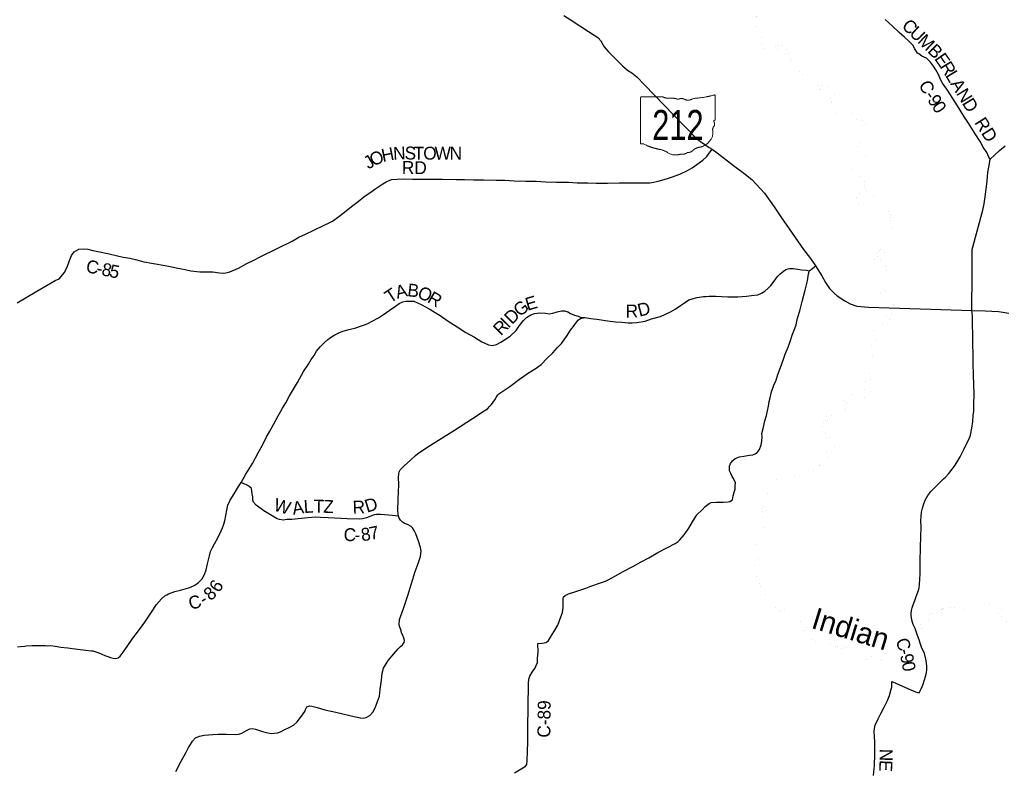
# Model space of a CAD drawing. Header units: feet. Extents: x 2045852 to 2423567, y 671180 to 1091522.
# Tile 90 of 101: x 2279611 to 2302508, y 917205 to 934675. Entities that reach past the tile are written whole.
import ezdxf
from ezdxf.enums import TextEntityAlignment as Align

# ---------------------------------------------------------------- set-up
doc = ezdxf.new("R2010")
doc.units = ezdxf.units.FT
doc.header["$MEASUREMENT"] = 0
doc.linetypes.add('stream', pattern=[1.4, 0.7, -0.1, 0.1, -0.1, 0.1, -0.1, 0.1, -0.1])
for name, color, linetype in [('GM_X_County_Road', 3, 'Continuous'), ('GM_X_County_Road_Text', 3, 'Continuous'), ('GM_X_Major_River', 5, 'stream'), ('GM_X_Major_River_Text', 5, 'Continuous'), ('GM_X_State_Location', 7, 'Continuous'), ('GM_X_State_Route', 1, 'Continuous'), ('GM_X_State_Shield', 7, 'Continuous')]:
    doc.layers.add(name, color=color, linetype=linetype)
doc.styles.add('Style-font30', font='font30.shx')
doc.styles.add('Style-font31', font='font31.shx')

# ---------------------------------------------------------------- blocks, each defined once
blk = doc.blocks.new('M1-H5_3')
at = {"layer": 'GM_X_State_Shield', "color": 7, "linetype": 'Continuous', "lineweight": 13}
blk.add_rational_spline([(889, 90), (889, 366), (889, 642), (889, 642), (889, 643), (893, 663), (868, 660), (668, 605), (457, 588), (381, 580), (315, 549), (240, 521), (173, 560), (112, 595), (47, 566), (7, 549), (-22, 577), (-110, 589), (-199, 583), (-269, 581), (-324, 616), (-324, 616), (-324, 616), (-579, 616), (-834, 616), (-834, 616), (-834, 616), (-854, 614), (-851, 598), (-851, 598), (-851, 598), (-851, 70), (-851, -459), (-851, -459), (-851, -459), (-853, -474), (-835, -477), (-817, -477), (-799, -475), (-764, -473), (-747, -497), (-576, -575), (-384, -610), (-281, -631), (-203, -689), (-95, -759), (39, -728), (85, -714), (134, -717), (195, -718), (237, -683), (257, -669), (280, -677), (334, -668), (367, -632), (435, -561), (548, -554), (886, -443), (829, -154), (821, -106), (863, -70), (888, -16), (859, 37), (840, 63), (876, 72), (892, 76), (889, 90), (889, 90), (889, 90), (889, 90), (889, 90)], [1, 1, 1, 1, 1, 0.602679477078, 1, 0.993510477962, 1, 0.97918266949, 1, 0.861753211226, 1, 0.844914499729, 1, 0.780919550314, 1, 0.992003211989, 1, 0.94119849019, 1, 1, 1, 1, 1, 1, 1, 0.707106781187, 1, 1, 1, 1, 1, 1, 1, 0.729277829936, 1, 0.993307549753, 1, 0.85024490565, 1, 0.989290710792, 1, 0.968903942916, 1, 0.884615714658, 1, 0.975313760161, 1, 0.917850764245, 1, 0.834383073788, 1, 0.938481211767, 1, 0.912928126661, 1, 0.784359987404, 1, 0.905853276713, 1, 0.928432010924, 1, 0.626651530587, 1, 0.776429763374, 1, 1, 1, 1, 1], degree=2, knots=[0, 0, 0, 0.028571, 0.028571, 0.057143, 0.057143, 0.085714, 0.085714, 0.114286, 0.114286, 0.142857, 0.142857, 0.171429, 0.171429, 0.2, 0.2, 0.228571, 0.228571, 0.257143, 0.257143, 0.285714, 0.285714, 0.314286, 0.314286, 0.342857, 0.342857, 0.371429, 0.371429, 0.4, 0.4, 0.428571, 0.428571, 0.457143, 0.457143, 0.485714, 0.485714, 0.514286, 0.514286, 0.542857, 0.542857, 0.571429, 0.571429, 0.6, 0.6, 0.628571, 0.628571, 0.657143, 0.657143, 0.685714, 0.685714, 0.714286, 0.714286, 0.742857, 0.742857, 0.771429, 0.771429, 0.8, 0.8, 0.828571, 0.828571, 0.857143, 0.857143, 0.885714, 0.885714, 0.914286, 0.914286, 0.942857, 0.942857, 0.971429, 0.971429, 1, 1, 1], dxfattribs=at)
at = {"layer": 'GM_X_State_Shield', "color": 7, "linetype": 'Continuous', "lineweight": 13, "style": 'Style-font30', "width": 0.767998}
blk.add_attdef('M1-H5_3_14436', text='', height=696, dxfattribs=at).set_placement((21, -384), align=Align.CENTER)

msp = doc.modelspace()

# ---------------------------------------------------------------- linework, layer by layer
at = {"layer": 'GM_X_County_Road', "flags": 128}
for points in [[(2301760, 929080), (2301763, 929326), (2302012, 930243), (2302041, 930389), (2302065, 930549), (2302088, 930734), (2302106, 930921), (2302129, 931119), (2302162, 931324), (2302176, 931430), (2302146, 931478), (2302100, 931581), (2302020, 931707), (2301948, 931838), (2301832, 932017), (2301672, 932266), (2301566, 932431), (2301416, 932672), (2301310, 932841), (2301172, 933054), (2301074, 933201), (2301027, 933284), (2300981, 933398), (2300913, 933507), (2300861, 933591), (2300791, 933688), (2300699, 933776), (2300594, 933829), (2300520, 933877), (2300492, 933895), (2300428, 933996), (2300378, 934078), (2300280, 934185), (2300184, 934267), (2300066, 934378), (2299907, 934521), (2299735, 934680)], [(2302176, 931430), (2302279, 931520), (2302400, 931632), (2302528, 931742)], [(2293080, 930870), (2293081, 930870), (2293097, 930870), (2293133, 930870), (2293284, 930873), (2293549, 930874), (2293780, 930878), (2294025, 930879), (2294183, 930879), (2294262, 930879), (2294314, 930888), (2294461, 930918), (2294650, 930974), (2294772, 931012), (2294965, 931077), (2295144, 931167), (2295249, 931225), (2295361, 931305), (2295494, 931405), (2295587, 931493), (2295631, 931545), (2295711, 931659)], [(2279552, 928084), (2279725, 928184), (2280013, 928354), (2280250, 928498), (2280439, 928605), (2280529, 928646), (2280578, 928697), (2280643, 928781), (2280718, 928915), (2280770, 929067), (2280813, 929188), (2280876, 929273), (2280986, 929332), (2281088, 929340), (2281193, 929333), (2281311, 929300), (2281464, 929269), (2281689, 929224), (2281887, 929178), (2282018, 929147), (2282169, 929121), (2282337, 929084), (2282496, 929042), (2282560, 929031), (2282632, 929015), (2282819, 928985), (2283070, 928936), (2283287, 928889), (2283457, 928857), (2283590, 928832), (2283732, 928818), (2283800, 928808), (2283945, 928807), (2284102, 928803), (2284260, 928784), (2284345, 928776), (2284407, 928780), (2284501, 928806), (2284696, 928895), (2284895, 928997), (2285074, 929089), (2285187, 929147), (2285611, 929355), (2285949, 929520), (2286102, 929610), (2286255, 929684), (2286454, 929778), (2286679, 929883), (2286820, 929957), (2286882, 929989), (2287035, 930091), (2287164, 930199), (2287327, 930327), (2287486, 930445), (2287613, 930551), (2287691, 930603), (2287776, 930661), (2287867, 930731), (2288052, 930851), (2288136, 930903), (2288207, 930931), (2288261, 930953), (2288387, 930960), (2288546, 930968), (2288745, 930961), (2288934, 930965), (2289140, 930960), (2289265, 930960), (2289434, 930960), (2289761, 930957), (2289954, 930958), (2290167, 930950), (2290406, 930947), (2290689, 930940), (2290892, 930936), (2291113, 930927), (2291380, 930920), (2291619, 930916), (2291842, 930901), (2292093, 930894), (2292372, 930892), (2292575, 930877), (2292826, 930874), (2293014, 930870), (2293028, 930870), (2293080, 930870)], [(2301757, 927910), (2301759, 928755), (2301760, 929015), (2301760, 929080)], [(2292663, 921407), (2292663, 921407), (2292779, 921446), (2292895, 921488), (2293116, 921569), (2293235, 921611), (2293297, 921637), (2293470, 921729), (2293647, 921835), (2293872, 921950), (2294063, 922054), (2294238, 922150), (2294452, 922274), (2294673, 922392), (2294852, 922483), (2294924, 922531), (2294963, 922569), (2295061, 922685), (2295170, 922842), (2295261, 922990), (2295356, 923150), (2295487, 923274), (2295553, 923348), (2295644, 923412), (2295694, 923438), (2295816, 923445), (2295967, 923445), (2296087, 923453), (2296128, 923465), (2296186, 923501), (2296200, 923593), (2296229, 923675), (2296247, 923749), (2296253, 923829), (2296255, 923896), (2296213, 923994), (2296183, 924044), (2296145, 924113), (2296121, 924177), (2296114, 924225), (2296120, 924287), (2296144, 924349), (2296186, 924409), (2296247, 924463), (2296349, 924503), (2296450, 924513), (2296584, 924541), (2296659, 924548), (2296711, 924572), (2296759, 924602), (2296818, 924672), (2296856, 924780), (2296868, 924863), (2296875, 924967), (2296873, 925041), (2296899, 925163), (2296942, 925340), (2296980, 925464), (2297021, 925679), (2297040, 925785), (2297064, 925877), (2297096, 926017), (2297151, 926170), (2297202, 926286), (2297244, 926418), (2297303, 926581), (2297363, 926753), (2297414, 926893), (2297483, 927054), (2297537, 927212), (2297578, 927334), (2297618, 927446), (2297667, 927571), (2297701, 927729), (2297752, 927895), (2297805, 928114), (2297874, 928377), (2297929, 928599), (2297955, 928757), (2297974, 928814), (2297972, 928832)], [(2295571, 928235), (2295646, 928240), (2295803, 928238), (2296078, 928225), (2296309, 928224), (2296415, 928230), (2296512, 928238), (2296632, 928254), (2296773, 928269), (2296864, 928307), (2296942, 928359), (2297012, 928419), (2297079, 928491), (2297153, 928591), (2297232, 928697), (2297293, 928757), (2297371, 928819), (2297425, 928857), (2297482, 928873), (2297524, 928887), (2297596, 928883), (2297705, 928871), (2297791, 928854), (2297905, 928844), (2297972, 928832), (2298016, 928862), (2298056, 928890), (2298084, 928916), (2298118, 928946)], [(2279561, 920082), (2279627, 920089), (2279723, 920092), (2279761, 920099), (2279900, 920112), (2280019, 920108), (2280213, 920108), (2280259, 920100), (2280332, 920109), (2280436, 920094), (2280570, 920075), (2280730, 920055), (2280959, 920026), (2281149, 920004), (2281281, 919985), (2281310, 919987), (2281454, 919937), (2281590, 919881), (2281659, 919854), (2281723, 919828), (2281787, 919812), (2281839, 919804), (2281899, 919826), (2281948, 919864), (2282014, 919954), (2282109, 920088), (2282244, 920278), (2282395, 920486), (2282520, 920657), (2282675, 920883), (2282796, 921061), (2282911, 921199), (2282986, 921263), (2283032, 921291), (2283070, 921309), (2283217, 921365), (2283347, 921401), (2283564, 921460), (2283683, 921514), (2283766, 921576), (2283854, 921664), (2283909, 921762), (2283945, 921874), (2283976, 922011), (2284004, 922107), (2284028, 922199), (2284047, 922299), (2284095, 922392), (2284145, 922476), (2284214, 922600), (2284299, 922776), (2284331, 922848), (2284347, 922914), (2284378, 923009), (2284425, 923261), (2284455, 923373), (2284506, 923496), (2284600, 923638), (2284653, 923730), (2284699, 923812), (2284760, 923900), (2284871, 924095), (2285022, 924347), (2285155, 924595), (2285258, 924772), (2285343, 924950), (2285428, 925102), (2285514, 925256), (2285615, 925443), (2285724, 925637), (2285797, 925755), (2285886, 925917), (2286069, 926234), (2286214, 926490), (2286325, 926660), (2286386, 926769), (2286458, 926859), (2286517, 926961), (2286607, 927065), (2286702, 927163), (2286777, 927233), (2286863, 927297), (2286938, 927339), (2287016, 927381), (2287129, 927423), (2287275, 927464), (2287426, 927506), (2287533, 927540), (2287655, 927582), (2287722, 927608), (2287810, 927655), (2287952, 927737), (2288070, 927813), (2288224, 927921), (2288351, 928011), (2288438, 928073), (2288522, 928107), (2288593, 928125), (2288673, 928125), (2288775, 928122), (2288860, 928082), (2288964, 928042), (2289130, 927943), (2289391, 927790), (2289577, 927661), (2289782, 927530), (2289986, 927391), (2290185, 927286), (2290357, 927175), (2290514, 927107), (2290602, 927092), (2290703, 927116), (2290803, 927166), (2291014, 927310), (2291159, 927440), (2291236, 927556), (2291329, 927674), (2291393, 927744), (2291494, 927808), (2291584, 927836), (2291707, 927856), (2291839, 927841), (2291924, 927831), (2292006, 927843), (2292109, 927873), (2292207, 927895), (2292281, 927896), (2292358, 927878), (2292418, 927838), (2292512, 927798), (2292602, 927771), (2292648, 927755), (2292751, 927745), (2292893, 927724), (2292956, 927716), (2292957, 927716)], [(2292957, 927716), (2293035, 927705), (2293086, 927698), (2293283, 927667), (2293468, 927640), (2293610, 927634), (2293761, 927622), (2293855, 927619), (2293960, 927631), (2294154, 927661), (2294301, 927710), (2294514, 927770), (2294633, 927822), (2294742, 927872), (2294854, 927940), (2294981, 928022), (2295075, 928083), (2295172, 928151), (2295248, 928181), (2295369, 928209), (2295512, 928231), (2295569, 928235), (2295571, 928235)], [(2300554, 920163), (2300554, 920164), (2300528, 920240), (2300488, 920341), (2300432, 920505), (2300390, 920600), (2300374, 920646), (2300354, 920714), (2300340, 920798), (2300340, 920853), (2300351, 920927), (2300363, 920985), (2300387, 921053), (2300424, 921157), (2300452, 921231), (2300508, 921378), (2300525, 921454), (2300537, 921528), (2300548, 921781), (2300554, 922049), (2300561, 922409), (2300573, 922870), (2300571, 923018), (2300575, 923115), (2300584, 923215), (2300606, 923307), (2300628, 923387), (2300667, 923493), (2300729, 923598), (2300802, 923694), (2300868, 923766), (2300967, 923868), (2301031, 923928), (2301098, 923988), (2301136, 924022), (2301221, 924116), (2301299, 924214), (2301366, 924308), (2301432, 924420), (2301483, 924500), (2301521, 924580), (2301577, 924686), (2301662, 924863), (2301689, 924923), (2301723, 925007), (2301757, 925169), (2301778, 925324), (2301788, 925460), (2301797, 925564), (2301797, 925713), (2301804, 925974), (2301798, 926166), (2301793, 926425), (2301788, 926656), (2301784, 926887), (2301777, 927121), (2301775, 927328), (2301768, 927601), (2301768, 927785), (2301757, 927910)], [(2291268, 926328), (2291270, 926329), (2291283, 926338), (2291400, 926422), (2291458, 926460), (2291599, 926546), (2291740, 926652), (2291879, 926800), (2292006, 926924), (2292120, 927042), (2292211, 927138), (2292324, 927301), (2292423, 927449), (2292503, 927557), (2292560, 927637), (2292610, 927693), (2292654, 927717), (2292751, 927745)], [(2283244, 917181), (2283365, 917421), (2283472, 917615), (2283539, 917737), (2283581, 917808), (2283630, 917886), (2283698, 917958), (2283791, 918002), (2283901, 918027), (2284106, 918041), (2284227, 918045), (2284421, 918044), (2284628, 918039), (2284709, 918043), (2284775, 918067), (2284887, 918133), (2284962, 918167), (2285024, 918177), (2285098, 918165), (2285257, 918110), (2285385, 918078), (2285458, 918063), (2285604, 918079), (2285677, 918103), (2285759, 918145), (2285892, 918209), (2285982, 918259), (2286065, 918337), (2286143, 918433), (2286204, 918519), (2286242, 918577), (2286256, 918619), (2286272, 918649), (2286285, 918679), (2286313, 918689), (2286357, 918707), (2286405, 918697), (2286526, 918666), (2286710, 918616), (2286961, 918555), (2287419, 918447), (2287535, 918429), (2287597, 918421), (2287666, 918435), (2287754, 918481), (2287821, 918561), (2287881, 918661), (2287934, 918803), (2287980, 918933), (2287997, 919088), (2288021, 919302), (2288042, 919467), (2288070, 919585), (2288179, 919763), (2288308, 919917), (2288411, 920031), (2288469, 920089), (2288516, 920129), (2288550, 920177), (2288560, 920230), (2288542, 920284), (2288520, 920342), (2288492, 920416), (2288484, 920436), (2288480, 920462), (2288448, 920537), (2288434, 920589), (2288447, 920713), (2288536, 920974), (2288639, 921270), (2288811, 921830), (2288880, 922022), (2288910, 922114), (2288931, 922182), (2288943, 922248), (2288947, 922309), (2288935, 922393), (2288889, 922535), (2288821, 922706), (2288785, 922790), (2288745, 922847), (2288715, 922883), (2288633, 922927), (2288563, 922952), (2288511, 922984), (2288463, 923024), (2288439, 923070), (2288421, 923120), (2288405, 923245), (2288414, 923516), (2288425, 923855), (2288419, 924017), (2288425, 924103), (2288436, 924153), (2288462, 924199), (2288554, 924295), (2288697, 924425), (2288814, 924532), (2288862, 924571), (2289106, 924731), (2289721, 925119), (2290144, 925395), (2290411, 925570), (2290488, 925620), (2290548, 925678), (2290582, 925720), (2290659, 925828), (2290691, 925885), (2290728, 925941), (2290752, 925965), (2291009, 926140), (2291268, 926328)], [(2288421, 923120), (2288280, 923135), (2287999, 923162), (2287909, 923160), (2287853, 923150), (2287674, 923082), (2287581, 923058), (2287517, 923053), (2287230, 923059), (2286782, 923083), (2286603, 923089), (2286489, 923093), (2286314, 923082), (2285942, 923045), (2285824, 923039), (2285737, 923027), (2285653, 923039), (2285595, 923056), (2285288, 923247), (2285114, 923376), (2285050, 923446), (2285032, 923496), (2285030, 923573), (2285020, 923639), (2285010, 923713), (2284998, 923761), (2284940, 923818), (2284868, 923856), (2284826, 923874), (2284760, 923900)], [(2291115, 917146), (2291312, 917264), (2291370, 917302), (2291404, 917344), (2291413, 917436), (2291421, 917653), (2291424, 917863), (2291424, 918130), (2291431, 918312), (2291432, 918569), (2291436, 918836), (2291445, 919065), (2291447, 919225), (2291454, 919327), (2291478, 919395), (2291528, 919486), (2291589, 919578), (2291625, 919644), (2291649, 919716), (2291654, 919818), (2291666, 919957), (2291663, 920157), (2291765, 920163), (2291855, 920181), (2291906, 920227), (2291954, 920303), (2292031, 920431), (2292124, 920585), (2292194, 920776), (2292231, 920882), (2292247, 920990), (2292249, 921090), (2292248, 921189), (2292256, 921239), (2292296, 921275), (2292375, 921315), (2292543, 921366), (2292663, 921407)], [(2300708, 919554), (2300708, 919555), (2300707, 919632), (2300689, 919764), (2300649, 919927), (2300585, 920074), (2300554, 920163)], [(2299890, 919273), (2299985, 919231), (2300143, 919162), (2300332, 919079), (2300442, 919033), (2300530, 919005), (2300573, 919099), (2300621, 919211), (2300648, 919289), (2300684, 919415), (2300696, 919479), (2300709, 919540), (2300708, 919554)], [(2299465, 917086), (2299492, 917317), (2299496, 917571), (2299495, 917734), (2299495, 917862), (2299490, 917989), (2299480, 918119), (2299488, 918177), (2299508, 918255), (2299575, 918406), (2299640, 918526), (2299718, 918678), (2299793, 918830), (2299839, 918946), (2299880, 919093), (2299892, 919141), (2299896, 919179), (2299890, 919273)]]:
    msp.add_lwpolyline(points, dxfattribs=at)
at = {"layer": 'GM_X_Major_River', "ltscale": 0.333, "const_width": 0.18, "flags": 128}
for points in [[(2293414, 936380), (2293411, 936400), (2293425, 936452), (2293446, 936507), (2293472, 936563), (2293495, 936615), (2293530, 936688), (2293600, 936751), (2293669, 936786), (2293735, 936804), (2293801, 936797), (2293862, 936786), (2293930, 936771), (2294000, 936763), (2294066, 936752), (2294118, 936753), (2294190, 936749), (2294265, 936748), (2294331, 936739), (2294395, 936736), (2294469, 936749), (2294521, 936771), (2294586, 936800), (2294654, 936847), (2294721, 936902), (2294791, 936957), (2294855, 936979), (2294919, 936994), (2294987, 937001), (2295057, 936992), (2295119, 936972), (2295177, 936953), (2295238, 936916), (2295301, 936866), (2295357, 936813), (2295416, 936755), (2295481, 936686), (2295529, 936627), (2295572, 936555), (2295603, 936487), (2295628, 936433), (2295663, 936354), (2295699, 936292), (2295736, 936222), (2295775, 936157), (2295822, 936087), (2295867, 936019), (2295913, 935950), (2295968, 935892), (2296033, 935827), (2296096, 935758), (2296159, 935678), (2296193, 935627), (2296226, 935571), (2296261, 935499), (2296292, 935433), (2296354, 935382), (2296419, 935329), (2296466, 935261), (2296473, 935189), (2296471, 935131), (2296478, 935061), (2296503, 934993), (2296568, 934930), (2296634, 934882), (2296697, 934849), (2296745, 934792), (2296746, 934719), (2296741, 934665), (2296738, 934593), (2296744, 934527), (2296753, 934463), (2296752, 934399), (2296763, 934335), (2296790, 934253), (2296816, 934199), (2296849, 934132), (2296880, 934068), (2296925, 933998), (2296973, 933937), (2297040, 933926), (2297105, 933948), (2297179, 933971), (2297239, 933988), (2297303, 934005), (2297369, 933965), (2297396, 933896), (2297425, 933826), (2297456, 933758), (2297475, 933694), (2297503, 933624), (2297520, 933569), (2297557, 933495), (2297609, 933475), (2297665, 933480), (2297729, 933471), (2297786, 933407), (2297837, 933388), (2297903, 933365), (2297962, 933303), (2297982, 933247)], [(2298565, 932921), (2298522, 932987), (2298461, 933054), (2298402, 933124), (2298340, 933139), (2298272, 933134), (2298204, 933146), (2298130, 933157), (2298089, 933220), (2298062, 933290), (2298019, 933354), (2297960, 933415), (2297888, 933457), (2297825, 933502), (2297773, 933531), (2297717, 933543), (2297648, 933564), (2297597, 933636), (2297565, 933703), (2297524, 933771), (2297493, 933855), (2297474, 933925), (2297443, 934000), (2297388, 934068), (2297322, 934081), (2297256, 934064), (2297192, 934050), (2297118, 934047), (2297054, 934030), (2297002, 934035), (2296934, 934083), (2296897, 934152), (2296872, 934206), (2296845, 934276), (2296822, 934356), (2296798, 934422), (2296793, 934484), (2296798, 934534), (2296814, 934602), (2296825, 934674), (2296830, 934740), (2296821, 934804), (2296767, 934866), (2296704, 934917), (2296631, 934969), (2296563, 935024), (2296536, 935096), (2296551, 935164), (2296576, 935226), (2296560, 935294), (2296511, 935356), (2296460, 935403), (2296394, 935453), (2296337, 935508), (2296302, 935564), (2296270, 935619), (2296217, 935689), (2296166, 935764), (2296115, 935824), (2296073, 935878), (2296016, 935941), (2295973, 935995), (2295910, 936066), (2295866, 936122), (2295817, 936199), (2295786, 936253), (2295763, 936309), (2295731, 936374), (2295696, 936438), (2295665, 936506), (2295630, 936576), (2295585, 936647), (2295544, 936719), (2295508, 936777), (2295447, 936846), (2295386, 936895), (2295316, 936945), (2295265, 936972), (2295203, 937005), (2295124, 937039), (2295050, 937062), (2294984, 937069), (2294920, 937070), (2294868, 937066), (2294792, 937037), (2294716, 937002), (2294645, 936943), (2294575, 936890), (2294504, 936843), (2294434, 936822), (2294362, 936816), (2294312, 936817), (2294248, 936828), (2294179, 936835), (2294109, 936835), (2294041, 936832), (2293979, 936841), (2293903, 936848), (2293851, 936852), (2293783, 936863), (2293779, 936853)], [(2297982, 933247), (2298007, 933196), (2298038, 933126), (2298096, 933068), (2298157, 933049), (2298227, 933050), (2298277, 933042), (2298341, 933023), (2298404, 932974), (2298447, 932906), (2298474, 932834), (2298490, 932764), (2298467, 932694), (2298442, 932618), (2298427, 932555), (2298417, 932505), (2298440, 932441), (2298502, 932406), (2298571, 932393), (2298639, 932390), (2298691, 932390), (2298761, 932397), (2298835, 932402), (2298913, 932405), (2298979, 932387), (2299050, 932362), (2299102, 932337), (2299166, 932295), (2299207, 932228), (2299232, 932150), (2299245, 932080), (2299226, 932008), (2299191, 931935), (2299161, 931881), (2299128, 931814), (2299110, 931762), (2299099, 931698), (2299112, 931632), (2299143, 931566), (2299177, 931498), (2299222, 931435), (2299159, 931382), (2299103, 931355), (2299049, 931321), (2298988, 931254), (2298979, 931190), (2299025, 931124), (2299094, 931081), (2299155, 931034), (2299217, 930990), (2299256, 930926), (2299259, 930854), (2299257, 930804), (2299236, 930730), (2299185, 930661), (2299125, 930609), (2299066, 930540), (2299027, 930487), (2299003, 930419)], [(2298499, 932520), (2298494, 932588), (2298522, 932655), (2298557, 932725), (2298584, 932791), (2298587, 932858), (2298565, 932921)], [(2299728, 927612), (2299799, 927669), (2299853, 927717), (2299872, 927779), (2299890, 927848), (2299909, 927900), (2299926, 927970), (2299933, 928038), (2299921, 928108), (2299888, 928176), (2299835, 928236), (2299764, 928301), (2299730, 928363), (2299717, 928430), (2299742, 928505), (2299775, 928555), (2299807, 928630), (2299816, 928682), (2299807, 928752), (2299778, 928818), (2299768, 928892), (2299743, 928957), (2299684, 929019), (2299611, 929088), (2299562, 929152), (2299592, 929218), (2299661, 929243), (2299729, 929270), (2299801, 929331), (2299866, 929371), (2299898, 929422), (2299899, 929496), (2299902, 929550), (2299906, 929614), (2299901, 929686), (2299886, 929738), (2299885, 929808), (2299903, 929864), (2299928, 929937), (2299959, 930013), (2299976, 930086), (2299953, 930165), (2299868, 930309), (2299835, 930382), (2299816, 930458), (2299805, 930518), (2299753, 930570), (2299686, 930609), (2299636, 930618), (2299570, 930630), (2299496, 930591), (2299357, 930481), (2299284, 930422), (2299218, 930383), (2299144, 930362), (2299092, 930416), (2299113, 930476), (2299166, 930551), (2299225, 930620), (2299283, 930674), (2299320, 930725), (2299372, 930790), (2299399, 930842), (2299394, 930910), (2299366, 930974), (2299307, 931051), (2299238, 931103), (2299186, 931134), (2299133, 931157), (2299067, 931183), (2299040, 931248), (2299104, 931293), (2299167, 931322), (2299235, 931355), (2299285, 931407), (2299280, 931478), (2299285, 931542), (2299264, 931612), (2299200, 931649), (2299163, 931715), (2299174, 931779), (2299204, 931839), (2299263, 931910), (2299330, 931977), (2299344, 932039), (2299337, 932107), (2299314, 932171), (2299281, 932243), (2299228, 932304), (2299178, 932368), (2299119, 932433), (2299054, 932478), (2298984, 932492), (2298918, 932485), (2298868, 932484), (2298796, 932485), (2298718, 932479), (2298644, 932476), (2298580, 932489), (2298523, 932506), (2298499, 932520)], [(2299003, 930419), (2299002, 930383), (2299031, 930317), (2299091, 930264), (2299161, 930255), (2299231, 930279), (2299303, 930292), (2299381, 930343), (2299428, 930410), (2299465, 930462), (2299525, 930531), (2299593, 930546), (2299661, 930531), (2299706, 930465), (2299741, 930395), (2299763, 930321), (2299790, 930254), (2299837, 930188), (2299876, 930122), (2299867, 930052), (2299851, 929980), (2299838, 929922), (2299827, 929872), (2299811, 929797), (2299796, 929735), (2299775, 929669), (2299766, 929603), (2299787, 929479), (2299762, 929418), (2299702, 929357), (2299641, 929321), (2299573, 929280), (2299538, 929219), (2299514, 929169), (2299493, 929105), (2299508, 929041), (2299570, 929004), (2299637, 928950), (2299684, 928877), (2299708, 928807), (2299715, 928737), (2299700, 928663), (2299687, 928602), (2299670, 928534), (2299658, 928482), (2299637, 928408), (2299628, 928335), (2299676, 928272), (2299747, 928227), (2299790, 928163), (2299807, 928097), (2299803, 928027), (2299804, 927961), (2299801, 927909), (2299791, 927845), (2299752, 927774), (2299685, 927725), (2299619, 927684), (2299557, 927652), (2299486, 927603), (2299434, 927566), (2299383, 927504), (2299378, 927433), (2299390, 927378), (2299423, 927312), (2299436, 927230), (2299439, 927164), (2299433, 927112), (2299416, 927049), (2299395, 926985), (2299372, 926915), (2299356, 926847), (2299345, 926790), (2299328, 926716), (2299314, 926656), (2299301, 926578), (2299292, 926523), (2299283, 926453), (2299277, 926395), (2299276, 926341), (2299273, 926271), (2299271, 926221), (2299270, 926169), (2299267, 926099)], [(2299512, 927079), (2299527, 927133), (2299530, 927203), (2299512, 927273), (2299487, 927351), (2299464, 927404), (2299469, 927467), (2299533, 927517), (2299600, 927564), (2299664, 927587), (2299728, 927612)], [(2298558, 924703), (2298547, 924771), (2298522, 924839), (2298479, 924905), (2298425, 924962), (2298358, 925025), (2298307, 925087), (2298290, 925153), (2298288, 925205), (2298287, 925273), (2298332, 925337), (2298398, 925348), (2298470, 925349), (2298538, 925364), (2298598, 925410), (2298667, 925467), (2298721, 925520), (2298784, 925579), (2298825, 925647), (2298841, 925697), (2298838, 925770), (2298833, 925834), (2298889, 925878), (2298939, 925881), (2298989, 925869), (2299061, 925858), (2299127, 925853), (2299191, 925866), (2299257, 925884), (2299311, 925917), (2299374, 925980), (2299397, 926044), (2299401, 926114), (2299402, 926182), (2299399, 926234), (2299397, 926298), (2299388, 926364), (2299381, 926434), (2299390, 926499), (2299401, 926571), (2299405, 926621), (2299416, 926693), (2299423, 926759), (2299433, 926827), (2299454, 926894), (2299475, 926968), (2299494, 927050), (2299512, 927079)], [(2299267, 926099), (2299263, 926077), (2299240, 926012), (2299170, 925975), (2299098, 925963), (2299026, 925964), (2298956, 925959), (2298896, 925964), (2298828, 925966), (2298762, 925929), (2298751, 925857), (2298770, 925787), (2298766, 925727), (2298757, 925662), (2298700, 925596), (2298644, 925577), (2298574, 925528), (2298511, 925466), (2298447, 925457), (2298375, 925438), (2298312, 925385), (2298248, 925318), (2298201, 925262), (2298198, 925196), (2298212, 925144), (2298253, 925076), (2298310, 925009), (2298355, 924943), (2298399, 924880), (2298450, 924812), (2298461, 924750), (2298446, 924686), (2298402, 924621), (2298335, 924559), (2298274, 924494), (2298232, 924429), (2298199, 924379), (2298144, 924322), (2298082, 924275), (2298028, 924247), (2297947, 924204), (2297883, 924191), (2297821, 924172), (2297751, 924168), (2297699, 924161), (2297633, 924132), (2297581, 924138), (2297529, 924133), (2297461, 924116), (2297403, 924096), (2297349, 924075), (2297278, 924028), (2297212, 923975), (2297149, 923907), (2297120, 923856), (2297088, 923800), (2297035, 923725), (2297009, 923675), (2296982, 923606), (2296967, 923554), (2296940, 923474), (2296916, 923405), (2296899, 923339), (2296888, 923267), (2296881, 923195), (2296878, 923131), (2296892, 923063), (2296899, 922995), (2296870, 922922), (2296835, 922860), (2296789, 922793), (2296764, 922723), (2296753, 922673), (2296747, 922621), (2296744, 922557), (2296735, 922486), (2296725, 922418), (2296726, 922356), (2296725, 922298), (2296725, 922248), (2296718, 922198), (2296705, 922128), (2296694, 922060), (2296694, 921991), (2296707, 921922), (2296726, 921846), (2296737, 921784), (2296756, 921714), (2296772, 921652), (2296797, 921586), (2296824, 921526), (2296857, 921463), (2296893, 921393), (2296934, 921326), (2296975, 921260), (2297004, 921208), (2297046, 921145), (2297095, 921077), (2297152, 921012), (2297211, 920958), (2297279, 920909)], [(2299294, 919895), (2299244, 919896), (2299171, 919925), (2299107, 919955), (2299036, 919968), (2298964, 919985), (2298894, 920022), (2298825, 920059), (2298771, 920093), (2298692, 920148), (2298617, 920189), (2298551, 920223), (2298493, 920236), (2298422, 920253), (2298370, 920269), (2298316, 920272), (2298248, 920261), (2298196, 920273), (2298144, 920300), (2298091, 920318), (2298020, 920375), (2297982, 920448), (2297911, 920514), (2297876, 920565), (2297821, 920633), (2297755, 920678), (2297688, 920705), (2297638, 920723), (2297571, 920768), (2297509, 920820), (2297456, 920881), (2297407, 920942), (2297354, 921012), (2297292, 921057), (2297225, 921107), (2297175, 921126), (2297126, 921192), (2297075, 921253), (2297047, 921307), (2297022, 921375), (2296983, 921446), (2296952, 921510), (2296923, 921578), (2296883, 921647), (2296846, 921717), (2296815, 921785), (2296806, 921847), (2296793, 921909), (2296793, 921973), (2296794, 922033), (2296797, 922107), (2296802, 922169), (2296810, 922235), (2296813, 922287), (2296818, 922355), (2296824, 922419), (2296827, 922479), (2296828, 922530), (2296828, 922580), (2296835, 922652), (2296858, 922726), (2296885, 922796), (2296901, 922847), (2296930, 922915), (2296971, 922982), (2296958, 923066), (2296942, 923137), (2296941, 923203), (2296960, 923270), (2296981, 923338), (2297001, 923402), (2297020, 923455), (2297031, 923509), (2297045, 923571), (2297076, 923639), (2297105, 923694), (2297145, 923764), (2297204, 923839), (2297269, 923902), (2297333, 923949), (2297408, 923990), (2297460, 924016), (2297542, 924049), (2297606, 924072), (2297678, 924083), (2297736, 924089), (2297796, 924100), (2297873, 924123), (2297929, 924136), (2298001, 924150), (2298063, 924175), (2298129, 924218), (2298182, 924271), (2298253, 924341), (2298323, 924394), (2298382, 924451), (2298446, 924510), (2298495, 924580), (2298534, 924641), (2298550, 924691), (2298558, 924703)], [(2305195, 922115), (2305142, 922089), (2305078, 922060), (2305008, 922033), (2304956, 922007), (2304895, 921976), (2304825, 921937), (2304751, 921892), (2304684, 921857), (2304616, 921817), (2304549, 921768), (2304473, 921719), (2304400, 921668), (2304358, 921615), (2304325, 921565), (2304285, 921514), (2304232, 921444), (2304203, 921391), (2304171, 921341), (2304138, 921271), (2304101, 921204), (2304053, 921131), (2303990, 921069), (2303951, 921000), (2303897, 920931), (2303874, 920865), (2303843, 920793), (2303824, 920730), (2303776, 920668), (2303714, 920711), (2303649, 920750), (2303579, 920762), (2303511, 920743), (2303449, 920710), (2303376, 920679), (2303310, 920650), (2303242, 920670), (2303165, 920709), (2303099, 920744), (2303034, 920783), (2302966, 920799), (2302900, 920800), (2302840, 920809), (2302788, 920801), (2302722, 920796), (2302638, 920771), (2302584, 920764), (2302508, 920723), (2302458, 920737), (2302441, 920801), (2302446, 920867), (2302444, 920933), (2302435, 920999), (2302368, 921036), (2302300, 921045), (2302236, 921059), (2302162, 921074), (2302103, 921083), (2302047, 921079), (2301979, 921074), (2301923, 921065), (2301855, 921066), (2301791, 921062), (2301737, 921045), (2301672, 921032), (2301614, 921026), (2301556, 921015), (2301490, 921008), (2301428, 921008), (2301291, 920998), (2301225, 920989), (2301157, 920980), (2301096, 920972), (2301022, 920935), (2300948, 920902), (2300884, 920881), (2300820, 920859), (2300769, 920836), (2300711, 920783), (2300664, 920723), (2300607, 920656), (2300553, 920589), (2300504, 920521), (2300457, 920454), (2300383, 920409), (2300307, 920368), (2300244, 920318), (2300221, 920265), (2300181, 920197), (2300118, 920166), (2300056, 920113), (2299995, 920055), (2299935, 919994), (2299884, 919959), (2299812, 919930), (2299750, 919906), (2299682, 919867), (2299627, 919832), (2299573, 919810), (2299507, 919799), (2299489, 919803)], [(2297894, 920407), (2297918, 920388), (2297963, 920322), (2298018, 920259), (2298084, 920217), (2298135, 920190), (2298279, 920192), (2298329, 920174), (2298395, 920157), (2298460, 920133), (2298524, 920108), (2298590, 920093), (2298641, 920083), (2298697, 920058), (2298759, 920023), (2298828, 919989), (2298896, 919952), (2298969, 919907), (2299038, 919874), (2299100, 919852), (2299152, 919837), (2299222, 919824), (2299297, 919794), (2299361, 919775), (2299427, 919752), (2299490, 919725), (2299556, 919743), (2299619, 919768), (2299685, 919787), (2299761, 919822), (2299823, 919842), (2299889, 919857), (2299958, 919894), (2300018, 919943), (2300061, 920013), (2300106, 920080), (2300166, 920112), (2300218, 920119), (2300274, 920172), (2300309, 920246), (2300361, 920261), (2300422, 920298), (2300462, 920348), (2300513, 920415), (2300551, 920469), (2300600, 920526), (2300657, 920590), (2300701, 920641), (2300744, 920706), (2300805, 920770), (2300875, 920799), (2300947, 920834), (2301015, 920861), (2301081, 920880), (2301142, 920902), (2301214, 920925), (2301284, 920936), (2301340, 920935), (2301392, 920937), (2301448, 920938), (2301524, 920949), (2301576, 920959), (2301630, 920972), (2301702, 920987), (2301758, 920999), (2301840, 921008), (2301892, 921011), (2301942, 921013), (2302004, 921016), (2302122, 921017), (2302194, 921014), (2302267, 921007), (2302335, 920982), (2302376, 920916), (2302374, 920850), (2302361, 920794), (2302366, 920722), (2302415, 920662), (2302495, 920653), (2302571, 920674), (2302640, 920705), (2302708, 920722), (2302772, 920742), (2302846, 920753), (2302916, 920748), (2302983, 920731), (2303043, 920706), (2303113, 920668), (2303180, 920631), (2303242, 920602), (2303315, 920554), (2303380, 920511), (2303428, 920452), (2303453, 920392), (2303444, 920310), (2303443, 920260), (2303439, 920196), (2303458, 920134), (2303524, 920108), (2303595, 920091), (2303669, 920088)], [(2297279, 920909), (2297342, 920852), (2297411, 920788), (2297478, 920725), (2297549, 920664), (2297599, 920632), (2297664, 920593), (2297714, 920578), (2297780, 920534), (2297843, 920471), (2297894, 920407)], [(2299489, 919803), (2299420, 919842), (2299358, 919877), (2299294, 919895)]]:
    msp.add_lwpolyline(points, dxfattribs=at)
at = {"layer": 'GM_X_State_Route', "flags": 128}
for points in [[(2292263, 934776), (2292439, 934661), (2292839, 934396), (2292947, 934327), (2293010, 934294), (2293060, 934255), (2293124, 934182), (2293175, 934097), (2293206, 934045), (2293305, 933929), (2293474, 933757), (2293633, 933602), (2293744, 933498), (2293843, 933435), (2293961, 933347), (2294143, 933158), (2294821, 932454), (2295338, 931926), (2295474, 931819), (2295475, 931818)], [(2295475, 931818), (2295486, 931809), (2295647, 931703), (2295711, 931659), (2295833, 931576), (2296210, 931283), (2296453, 931100), (2296637, 930955), (2296741, 930849), (2296929, 930640), (2297153, 930316), (2297312, 930088), (2297841, 929327), (2298005, 929118), (2298087, 928995), (2298118, 928946), (2298267, 928710), (2298348, 928559), (2298445, 928416), (2298541, 928316), (2298622, 928245), (2298797, 928128), (2298920, 928062), (2299078, 928006), (2299351, 927981), (2301757, 927910), (2302064, 927901), (2302220, 927894), (2302375, 927882), (2302476, 927864), (2302612, 927841)]]:
    msp.add_lwpolyline(points, dxfattribs=at)

# ---------------------------------------------------------------- block references
at = {"layer": 'GM_X_State_Shield', "color": 7, "linetype": 'Continuous', "lineweight": 13}
ref = msp.add_blockref('M1-H5_3', (2294897, 932262), dxfattribs=at)
ref.add_attrib('M1-H5_3_27656', '212', dxfattribs={"linetype": 'Continuous', "height": 696.1, "style": 'Style-font30', "width": 0.767998}).set_placement((2294918, 931878), align=Align.CENTER)

# ---------------------------------------------------------------- texts
at = {"layer": 'GM_X_County_Road_Text', "style": 'Style-font30'}
for s, rotation, p in [('C', 316.1703, (2300103, 934507)), ('U', 316.1669, (2300281, 934337)), ('M', 316.1675, (2300472, 934154)), ('B', 315.2456, (2300706, 933929)), ('E', 305.0833, (2300871, 933766)), ('R', 301.362, (2300998, 933587)), ('L', 301.2254, (2301126, 933377)), ('C', 294.8787, (2300512, 933176)), ('A', 301.2244, (2301242, 933185)), ('N', 301.227, (2301379, 932959)), ('-', 303.9586, (2300641, 932907)), ('9', 303.3249, (2300709, 932806)), ('D', 301.52, (2301517, 932732)), ('0', 303.4407, (2300811, 932651)), ('RD', 302.6214, (2301803, 932280)), ('H', 11.3299, (2288055, 931362)), ('N', 2.6894, (2288302, 931412)), ('S', 358.1656, (2288559, 931425)), ('T', 359.8479, (2288771, 931418)), ('O', 359.9981, (2288996, 931418)), ('W', 359.9988, (2289260, 931418)), ('N', 359.9981, (2289608, 931418)), ('J', 31.6514, (2287723, 931184)), ('O', 25.555, (2287835, 931254)), ('RD', 359.0682, (2288496, 931087)), ('C', 349.8543, (2281137, 928798)), ('8', 348.2716, (2281498, 928730)), ('5', 348.2033, (2281679, 928692)), ('-', 348.4559, (2281377, 928755)), ('A', 14.4577, (2288390, 928177)), ('B', 353.4051, (2288616, 928241)), ('T', 33.6901, (2288227, 928064)), ('O', 335.1898, (2288837, 928220)), ('R', 329.8107, (2289070, 928112)), ('G', 38.3315, (2291239, 927749)), ('E', 16.3027, (2291419, 927899)), ('R', 1.4404, (2293705, 927742)), ('D', 14.4401, (2294023, 927759)), ('D', 45.2653, (2291061, 927568)), ('R', 45.4912, (2290802, 927305)), ('I', 45.4857, (2290974, 927480)), ('W', 343.4701, (2285495, 923259)), ('A', 8.8043, (2285972, 923151)), ('L', 3.6322, (2286225, 923191)), ('T', 358.7528, (2286443, 923205)), ('Z', 357.7024, (2286666, 923200)), ('R', 2.1198, (2287358, 923176)), ('D', 17.1468, (2287688, 923199)), ('C', 357.2787, (2287139, 922547)), ('8', 7.7395, (2287568, 922536)), ('7', 11.159, (2287771, 922564)), ('-', 358.8852, (2287395, 922535)), ('6', 56.1658, (2284243, 921322)), ('8', 41.8966, (2284052, 921137)), ('C', 17.5475, (2283591, 920932)), ('-', 30.4768, (2283893, 921036)), ('C', 288.0894, (2299978, 920229)), ('9', 282.005, (2300082, 919883)), ('-', 283.7617, (2300053, 920000)), ('0', 280.4343, (2300120, 919705)), ('C-89', 89.3252, (2291950, 917963)), ('N', 269.1694, (2299613, 917708)), ('E', 267.5307, (2299609, 917447))]:
    msp.add_text(s, height=300, rotation=rotation, dxfattribs=at).set_placement(p)
at = {"layer": 'GM_X_Major_River_Text', "style": 'Style-font31'}
msp.add_text('Indian', height=500.1, rotation=342.9192, dxfattribs=at).set_placement((2298865, 920258), align=Align.CENTER)
at = {"layer": 'GM_X_State_Location', "style": 'Style-font30'}
msp.add_text('212', height=0.0000833, rotation=0, dxfattribs=at).set_placement((2294544, 932189))
for s in ['s', 'r']:
    msp.add_text(s, height=0.0000833, dxfattribs=at).set_placement((2294897, 932262), align=Align.MIDDLE_CENTER)

doc.saveas('drawing.dxf')
